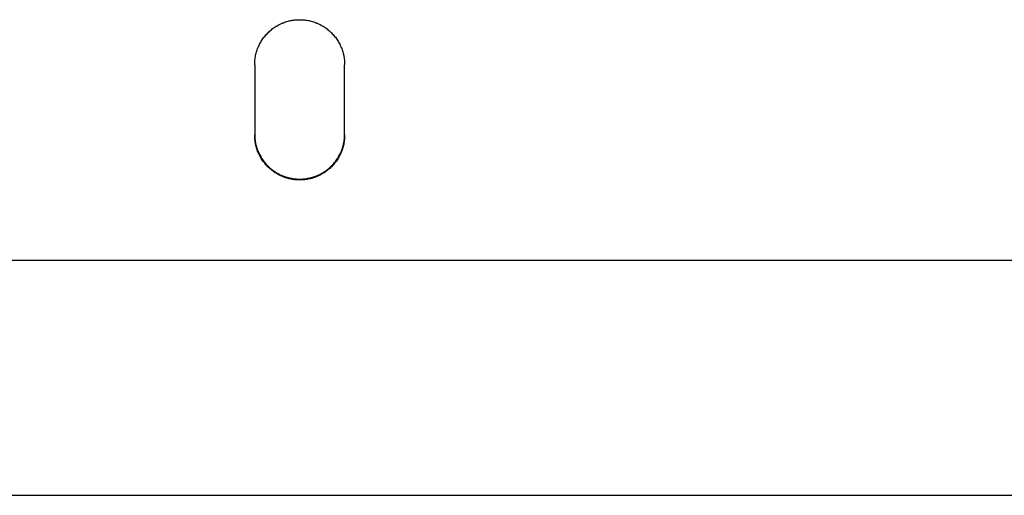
# Model space of a CAD drawing. Header units: inches. Extents: x 24 to 1128, y -58 to 748.
# Tile 97 of 256: x 197.22 to 203.38, y 303.54 to 306.51. Entities that reach past the tile are written whole.
import ezdxf

# ---------------------------------------------------------------- set-up
doc = ezdxf.new("R2010")
doc.units = ezdxf.units.IN
doc.header["$LTSCALE"] = 32
doc.header["$MEASUREMENT"] = 0
doc.layers.add('Visible (ANSI)', color=7, linetype='Continuous', lineweight=30)

msp = doc.modelspace()

# ---------------------------------------------------------------- linework, layer by layer
at = {"layer": 'Visible (ANSI)'}
for p, q in [((198.69342, 306.2287), (198.69342, 305.7901)), ((199.25592, 305.7901), (199.25592, 306.2287)), ((190.97467, 305.00722), (206.97467, 305.00722)), ((188.34967, 303.53536), (209.09967, 303.53536)), ((188.34967, 303.53536), (209.09967, 303.53536))]:
    msp.add_line(p, q, dxfattribs=at)
for points, knots in [([(198.69342, 306.2287), (198.69342, 306.23362), (198.69355, 306.23854), (198.69381, 306.24345), (198.69406, 306.24837), (198.69445, 306.25328), (198.69496, 306.25817), (198.69548, 306.26307), (198.69612, 306.26795), (198.69688, 306.27281), (198.69765, 306.27767), (198.69855, 306.28251), (198.69957, 306.28732), (198.70059, 306.29214), (198.70173, 306.29692), (198.703, 306.30168), (198.70427, 306.30643), (198.70567, 306.31115), (198.70719, 306.31583), (198.7087, 306.32051), (198.71034, 306.32515), (198.7121, 306.32975), (198.71289, 306.33181), (198.7137, 306.33386), (198.71454, 306.3359), (198.71557, 306.33841), (198.71664, 306.34091), (198.71774, 306.34339), (198.71974, 306.34789), (198.72185, 306.35233), (198.72408, 306.35671), (198.72631, 306.3611), (198.72865, 306.36543), (198.7311, 306.36969), (198.73356, 306.37395), (198.73612, 306.37815), (198.7388, 306.38227), (198.74147, 306.3864), (198.74425, 306.39046), (198.74714, 306.39444), (198.75002, 306.39842), (198.75301, 306.40233), (198.7561, 306.40615), (198.75919, 306.40998), (198.76237, 306.41372), (198.76566, 306.41738), (198.76894, 306.42103), (198.77232, 306.4246), (198.7758, 306.42809), (198.77596, 306.42825), (198.77612, 306.42841), (198.77628, 306.42857), (198.77961, 306.43189), (198.783, 306.43511), (198.78648, 306.43825), (198.79013, 306.44155), (198.79386, 306.44474), (198.79768, 306.44784), (198.80149, 306.45094), (198.80539, 306.45393), (198.80936, 306.45683), (198.81333, 306.45972), (198.81737, 306.46251), (198.82149, 306.46519), (198.82561, 306.46787), (198.82979, 306.47044), (198.83405, 306.4729), (198.83829, 306.47536), (198.84261, 306.47771), (198.84699, 306.47995), (198.85136, 306.48218), (198.85579, 306.4843), (198.86028, 306.4863), (198.86294, 306.48749), (198.86562, 306.48864), (198.86832, 306.48974), (198.87017, 306.4905), (198.87202, 306.49124), (198.87388, 306.49195), (198.87847, 306.49372), (198.8831, 306.49536), (198.88776, 306.49688), (198.89243, 306.4984), (198.89714, 306.4998), (198.90188, 306.50107), (198.90662, 306.50235), (198.91139, 306.5035), (198.9162, 306.50452), (198.921, 306.50554), (198.92582, 306.50644), (198.93067, 306.50721), (198.93552, 306.50798), (198.94039, 306.50862), (198.94527, 306.50914), (198.95015, 306.50965), (198.95505, 306.51004), (198.95995, 306.51029), (198.96485, 306.51055), (198.96976, 306.51068), (198.97467, 306.51068), (198.97534, 306.51068), (198.97601, 306.51068), (198.97668, 306.51067), (198.98092, 306.51064), (198.98516, 306.51052), (198.98939, 306.51029), (198.9943, 306.51004), (198.99919, 306.50965), (199.00407, 306.50914), (199.00896, 306.50862), (199.01382, 306.50798), (199.01867, 306.50721), (199.02352, 306.50644), (199.02835, 306.50554), (199.03315, 306.50452), (199.03795, 306.5035), (199.04272, 306.50235), (199.04746, 306.50107), (199.0522, 306.4998), (199.05691, 306.4984), (199.06158, 306.49688), (199.06625, 306.49536), (199.07087, 306.49372), (199.07546, 306.49195), (199.07738, 306.49121), (199.07929, 306.49046), (199.08119, 306.48968), (199.08383, 306.48859), (199.08646, 306.48747), (199.08907, 306.4863), (199.09355, 306.4843), (199.09799, 306.48218), (199.10236, 306.47995), (199.10673, 306.47771), (199.11105, 306.47536), (199.1153, 306.4729), (199.11955, 306.47044), (199.12374, 306.46787), (199.12785, 306.46519), (199.13197, 306.46251), (199.13601, 306.45972), (199.13999, 306.45683), (199.14396, 306.45393), (199.14785, 306.45094), (199.15167, 306.44784), (199.15548, 306.44474), (199.15921, 306.44155), (199.16286, 306.43825), (199.16486, 306.43645), (199.16683, 306.43462), (199.16878, 306.43275), (199.17039, 306.43122), (199.17198, 306.42966), (199.17355, 306.42809), (199.17702, 306.4246), (199.1804, 306.42103), (199.18368, 306.41738), (199.18697, 306.41372), (199.19016, 306.40998), (199.19324, 306.40615), (199.19633, 306.40233), (199.19932, 306.39842), (199.20221, 306.39444), (199.20509, 306.39046), (199.20787, 306.3864), (199.21055, 306.38227), (199.21322, 306.37815), (199.21579, 306.37395), (199.21824, 306.36969), (199.22069, 306.36543), (199.22304, 306.3611), (199.22527, 306.35671), (199.22701, 306.35329), (199.22868, 306.34982), (199.23028, 306.34632), (199.23073, 306.34535), (199.23117, 306.34437), (199.23161, 306.34339), (199.2336, 306.33889), (199.23548, 306.33434), (199.23724, 306.32975), (199.239, 306.32515), (199.24064, 306.32051), (199.24216, 306.31583), (199.24367, 306.31115), (199.24507, 306.30643), (199.24634, 306.30168), (199.24749, 306.29739), (199.24853, 306.29307), (199.24948, 306.28872), (199.24958, 306.28825), (199.24968, 306.28779), (199.24978, 306.28732), (199.2508, 306.28251), (199.25169, 306.27766), (199.25246, 306.27281), (199.25323, 306.26794), (199.25387, 306.26306), (199.25438, 306.25817), (199.25489, 306.25328), (199.25528, 306.24837), (199.25554, 306.24345), (199.25579, 306.23854), (199.25592, 306.23362), (199.25592, 306.2287)], [0, 0, 0, 0, 0.0375338, 0.0375338, 0.0375338, 0.0751179, 0.0751179, 0.0751179, 0.1127326, 0.1127326, 0.1127326, 0.1503562, 0.1503562, 0.1503562, 0.1879645, 0.1879645, 0.1879645, 0.2255309, 0.2255309, 0.2255309, 0.2630259, 0.2630259, 0.2630259, 0.2798106, 0.2798106, 0.2798106, 0.3004493, 0.3004493, 0.3004493, 0.3379287, 0.3379287, 0.3379287, 0.3754615, 0.3754615, 0.3754615, 0.4130229, 0.4130229, 0.4130229, 0.450587, 0.450587, 0.450587, 0.4881274, 0.4881274, 0.4881274, 0.5256175, 0.5256175, 0.5256175, 0.5630318, 0.5630318, 0.5630318, 0.564774, 0.564774, 0.564774, 0.6004411, 0.6004411, 0.6004411, 0.6379268, 0.6379268, 0.6379268, 0.6754533, 0.6754533, 0.6754533, 0.7129876, 0.7129876, 0.7129876, 0.7505009, 0.7505009, 0.7505009, 0.7879694, 0.7879694, 0.7879694, 0.8253763, 0.8253763, 0.8253763, 0.8475498, 0.8475498, 0.8475498, 0.8627288, 0.8627288, 0.8627288, 0.9001555, 0.9001555, 0.9001555, 0.9376465, 0.9376465, 0.9376465, 0.975161, 0.975161, 0.975161, 1.0126663, 1.0126663, 1.0126663, 1.0501387, 1.0501387, 1.0501387, 1.0875623, 1.0875623, 1.0875623, 1.1249275, 1.1249275, 1.1249275, 1.1300195, 1.1300195, 1.1300195, 1.1622761, 1.1622761, 1.1622761, 1.1996813, 1.1996813, 1.1996813, 1.2371359, 1.2371359, 1.2371359, 1.274625, 1.274625, 1.274625, 1.3121256, 1.3121256, 1.3121256, 1.349606, 1.349606, 1.349606, 1.3870263, 1.3870263, 1.3870263, 1.4026421, 1.4026421, 1.4026421, 1.4243744, 1.4243744, 1.4243744, 1.4617728, 1.4617728, 1.4617728, 1.4992285, 1.4992285, 1.4992285, 1.5367238, 1.5367238, 1.5367238, 1.5742344, 1.5742344, 1.5742344, 1.6117307, 1.6117307, 1.6117307, 1.6491793, 1.6491793, 1.6491793, 1.6696603, 1.6696603, 1.6696603, 1.6865644, 1.6865644, 1.6865644, 1.7240046, 1.7240046, 1.7240046, 1.7615052, 1.7615052, 1.7615052, 1.7990407, 1.7990407, 1.7990407, 1.8365849, 1.8365849, 1.8365849, 1.8741116, 1.8741116, 1.8741116, 1.9115949, 1.9115949, 1.9115949, 1.9408536, 1.9408536, 1.9408536, 1.9490138, 1.9490138, 1.9490138, 1.9864405, 1.9864405, 1.9864405, 2.023891, 2.023891, 2.023891, 2.0613394, 2.0613394, 2.0613394, 2.0951394, 2.0951394, 2.0951394, 2.0987624, 2.0987624, 2.0987624, 2.1362026, 2.1362026, 2.1362026, 2.1736806, 2.1736806, 2.1736806, 2.211174, 2.211174, 2.211174, 2.2486619, 2.2486619, 2.2486619, 2.2486619]), ([(198.69342, 305.79411), (198.69342, 305.78921), (198.69355, 305.78431), (198.69381, 305.77942), (198.69406, 305.77453), (198.69445, 305.76965), (198.69496, 305.76478), (198.69548, 305.75991), (198.69612, 305.75505), (198.69688, 305.75022), (198.69765, 305.74538), (198.69855, 305.74056), (198.69957, 305.73577), (198.70059, 305.73098), (198.70173, 305.72622), (198.703, 305.72149), (198.70427, 305.71676), (198.70567, 305.71206), (198.70719, 305.7074), (198.7087, 305.70275), (198.71034, 305.69813), (198.7121, 305.69356), (198.71283, 305.69167), (198.71357, 305.68979), (198.71434, 305.68792), (198.71543, 305.68525), (198.71657, 305.68261), (198.71774, 305.67999), (198.71974, 305.67551), (198.72185, 305.67109), (198.72408, 305.66673), (198.72631, 305.66236), (198.72865, 305.65806), (198.7311, 305.65382), (198.73356, 305.64958), (198.73612, 305.6454), (198.7388, 305.64129), (198.74147, 305.63719), (198.74425, 305.63315), (198.74714, 305.62919), (198.75002, 305.62523), (198.75301, 305.62134), (198.7561, 305.61753), (198.75919, 305.61373), (198.76237, 305.61001), (198.76566, 305.60637), (198.76889, 305.60279), (198.77221, 305.59929), (198.77563, 305.59588), (198.77916, 305.59235), (198.78278, 305.58893), (198.78648, 305.5856), (198.79013, 305.58232), (198.79386, 305.57914), (198.79768, 305.57606), (198.80149, 305.57298), (198.80539, 305.57), (198.80936, 305.56712), (198.81333, 305.56424), (198.81737, 305.56147), (198.82149, 305.5588), (198.82561, 305.55613), (198.82979, 305.55358), (198.83405, 305.55113), (198.8383, 305.54868), (198.84261, 305.54634), (198.84699, 305.54412), (198.85136, 305.5419), (198.85579, 305.53979), (198.86028, 305.53779), (198.86272, 305.53671), (198.86518, 305.53566), (198.86766, 305.53464), (198.86973, 305.53379), (198.8718, 305.53297), (198.87388, 305.53217), (198.87847, 305.53042), (198.8831, 305.52878), (198.88776, 305.52727), (198.89243, 305.52576), (198.89714, 305.52437), (198.90188, 305.5231), (198.90662, 305.52183), (198.9114, 305.52069), (198.9162, 305.51967), (198.921, 305.51865), (198.92582, 305.51776), (198.93067, 305.51699), (198.93552, 305.51623), (198.94039, 305.51559), (198.94527, 305.51508), (198.95015, 305.51457), (198.95505, 305.51418), (198.95995, 305.51392), (198.96485, 305.51367), (198.96976, 305.51354), (198.97467, 305.51354), (198.97526, 305.51354), (198.97585, 305.51354), (198.97645, 305.51355), (198.98077, 305.51357), (198.98508, 305.5137), (198.98939, 305.51392), (198.9943, 305.51418), (198.99919, 305.51457), (199.00407, 305.51508), (199.00895, 305.51559), (199.01382, 305.51623), (199.01867, 305.51699), (199.02352, 305.51776), (199.02835, 305.51865), (199.03315, 305.51967), (199.03795, 305.52069), (199.04272, 305.52183), (199.04746, 305.5231), (199.0522, 305.52437), (199.05691, 305.52576), (199.06158, 305.52727), (199.06625, 305.52878), (199.07087, 305.53042), (199.07546, 305.53217), (199.07746, 305.53294), (199.07945, 305.53373), (199.08143, 305.53454), (199.08399, 305.53558), (199.08654, 305.53667), (199.08907, 305.53779), (199.09355, 305.53979), (199.09799, 305.5419), (199.10236, 305.54412), (199.10673, 305.54634), (199.11105, 305.54868), (199.1153, 305.55113), (199.11955, 305.55357), (199.12374, 305.55613), (199.12785, 305.5588), (199.13197, 305.56147), (199.13601, 305.56424), (199.13999, 305.56712), (199.14396, 305.57), (199.14785, 305.57298), (199.15167, 305.57606), (199.15548, 305.57914), (199.15921, 305.58232), (199.16286, 305.5856), (199.16501, 305.58753), (199.16713, 305.58949), (199.16922, 305.59148), (199.17068, 305.59288), (199.17212, 305.59429), (199.17355, 305.59571), (199.17702, 305.59918), (199.1804, 305.60273), (199.18368, 305.60637), (199.18697, 305.61001), (199.19016, 305.61373), (199.19324, 305.61753), (199.19633, 305.62134), (199.19932, 305.62523), (199.20221, 305.62919), (199.20509, 305.63315), (199.20787, 305.63719), (199.21055, 305.64129), (199.21322, 305.6454), (199.21579, 305.64957), (199.21824, 305.65382), (199.22069, 305.65806), (199.22304, 305.66236), (199.22527, 305.66673), (199.2271, 305.67032), (199.22886, 305.67396), (199.23055, 305.67764), (199.2309, 305.67842), (199.23126, 305.6792), (199.23161, 305.67999), (199.2336, 305.68446), (199.23548, 305.68899), (199.23724, 305.69356), (199.239, 305.69813), (199.24064, 305.70275), (199.24216, 305.7074), (199.24367, 305.71206), (199.24507, 305.71676), (199.24634, 305.72149), (199.24751, 305.72586), (199.24858, 305.73026), (199.24954, 305.73469), (199.24962, 305.73505), (199.2497, 305.73541), (199.24978, 305.73577), (199.2508, 305.74057), (199.25169, 305.74538), (199.25246, 305.75022), (199.25323, 305.75505), (199.25387, 305.75991), (199.25438, 305.76478), (199.25489, 305.76965), (199.25528, 305.77453), (199.25554, 305.77942), (199.25579, 305.78431), (199.25592, 305.78921), (199.25592, 305.79411)], [0, 0, 0, 0, 0.0373586, 0.0373586, 0.0373586, 0.0747701, 0.0747701, 0.0747701, 0.1122148, 0.1122148, 0.1122148, 0.1496709, 0.1496709, 0.1496709, 0.1871144, 0.1871144, 0.1871144, 0.2245187, 0.2245187, 0.2245187, 0.2618544, 0.2618544, 0.2618544, 0.2772413, 0.2772413, 0.2772413, 0.2991263, 0.2991263, 0.2991263, 0.3364637, 0.3364637, 0.3364637, 0.3738614, 0.3738614, 0.3738614, 0.4112945, 0.4112945, 0.4112945, 0.448737, 0.448737, 0.448737, 0.4861623, 0.4861623, 0.4861623, 0.5235439, 0.5235439, 0.5235439, 0.5602595, 0.5602595, 0.5602595, 0.5981821, 0.5981821, 0.5981821, 0.6355906, 0.6355906, 0.6355906, 0.6730459, 0.6730459, 0.6730459, 0.7105155, 0.7105155, 0.7105155, 0.7479705, 0.7479705, 0.7479705, 0.7853877, 0.7853877, 0.7853877, 0.8227503, 0.8227503, 0.8227503, 0.8431011, 0.8431011, 0.8431011, 0.8600691, 0.8600691, 0.8600691, 0.8974681, 0.8974681, 0.8974681, 0.9349314, 0.9349314, 0.9349314, 0.9724193, 0.9724193, 0.9724193, 1.0099003, 1.0099003, 1.0099003, 1.0473516, 1.0473516, 1.0473516, 1.0847584, 1.0847584, 1.0847584, 1.1221121, 1.1221121, 1.1221121, 1.1266091, 1.1266091, 1.1266091, 1.1594519, 1.1594519, 1.1594519, 1.1968422, 1.1968422, 1.1968422, 1.2342763, 1.2342763, 1.2342763, 1.2717406, 1.2717406, 1.2717406, 1.3092132, 1.3092132, 1.3092132, 1.3466636, 1.3466636, 1.3466636, 1.3840531, 1.3840531, 1.3840531, 1.4003166, 1.4003166, 1.4003166, 1.4213674, 1.4213674, 1.4213674, 1.4587246, 1.4587246, 1.4587246, 1.4961321, 1.4961321, 1.4961321, 1.5335722, 1.5335722, 1.5335722, 1.5710203, 1.5710203, 1.5710203, 1.6084468, 1.6084468, 1.6084468, 1.6458183, 1.6458183, 1.6458183, 1.667778, 1.667778, 1.667778, 1.6831155, 1.6831155, 1.6831155, 1.7204555, 1.7204555, 1.7204555, 1.7578485, 1.7578485, 1.7578485, 1.795269, 1.795269, 1.795269, 1.8326911, 1.8326911, 1.8326911, 1.8700886, 1.8700886, 1.8700886, 1.9074359, 1.9074359, 1.9074359, 1.9381946, 1.9381946, 1.9381946, 1.944711, 1.944711, 1.944711, 1.981984, 1.981984, 1.981984, 2.0192766, 2.0192766, 2.0192766, 2.0565625, 2.0565625, 2.0565625, 2.0910087, 2.0910087, 2.0910087, 2.093818, 2.093818, 2.093818, 2.131085, 2.131085, 2.131085, 2.1683881, 2.1683881, 2.1683881, 2.205705, 2.205705, 2.205705, 2.243015, 2.243015, 2.243015, 2.243015]), ([(199.25592, 305.7901), (199.25592, 305.78518), (199.25579, 305.78026), (199.25554, 305.77535), (199.25528, 305.77043), (199.25489, 305.76552), (199.25438, 305.76063), (199.25387, 305.75574), (199.25323, 305.75086), (199.25246, 305.746), (199.25169, 305.74114), (199.2508, 305.7363), (199.24978, 305.73149), (199.24876, 305.72668), (199.24761, 305.72189), (199.24634, 305.71714), (199.24507, 305.71239), (199.24367, 305.70767), (199.24216, 305.70299), (199.24064, 305.69831), (199.239, 305.69367), (199.23724, 305.68907), (199.23645, 305.68701), (199.23564, 305.68496), (199.2348, 305.68292), (199.23377, 305.68041), (199.23271, 305.67792), (199.23161, 305.67544), (199.22961, 305.67094), (199.22749, 305.6665), (199.22527, 305.66212), (199.22304, 305.65773), (199.22069, 305.65341), (199.21824, 305.64915), (199.21579, 305.64489), (199.21322, 305.64069), (199.21055, 305.63656), (199.20787, 305.63244), (199.20509, 305.62838), (199.20221, 305.6244), (199.19932, 305.62042), (199.19633, 305.61652), (199.19324, 305.61269), (199.19016, 305.60887), (199.18697, 305.60513), (199.18368, 305.60147), (199.1804, 305.59782), (199.17702, 305.59425), (199.17355, 305.59077), (199.17338, 305.5906), (199.17322, 305.59044), (199.17306, 305.59028), (199.16974, 305.58697), (199.16634, 305.58374), (199.16286, 305.58061), (199.15921, 305.57731), (199.15548, 305.57412), (199.15167, 305.57102), (199.14785, 305.56793), (199.14396, 305.56493), (199.13999, 305.56204), (199.13602, 305.55915), (199.13197, 305.55636), (199.12785, 305.55368), (199.12374, 305.551), (199.11955, 305.54843), (199.1153, 305.54597), (199.11105, 305.54351), (199.10673, 305.54116), (199.10236, 305.53893), (199.09799, 305.5367), (199.09355, 305.53458), (199.08907, 305.53257), (199.08641, 305.53139), (199.08373, 305.53024), (199.08103, 305.52914), (199.07918, 305.52838), (199.07732, 305.52764), (199.07546, 305.52693), (199.07087, 305.52516), (199.06625, 305.52352), (199.06158, 305.522), (199.05691, 305.52048), (199.0522, 305.51908), (199.04746, 305.51781), (199.04272, 305.51654), (199.03795, 305.51539), (199.03315, 305.51437), (199.02835, 305.51334), (199.02352, 305.51245), (199.01867, 305.51168), (199.01382, 305.51091), (199.00896, 305.51026), (199.00407, 305.50975), (198.99919, 305.50924), (198.9943, 305.50885), (198.98939, 305.50859), (198.98449, 305.50833), (198.97958, 305.50821), (198.97467, 305.50821), (198.974, 305.50821), (198.97333, 305.50821), (198.97266, 305.50821), (198.96842, 305.50824), (198.96418, 305.50837), (198.95995, 305.50859), (198.95505, 305.50885), (198.95015, 305.50924), (198.94527, 305.50975), (198.94039, 305.51026), (198.93552, 305.51091), (198.93067, 305.51168), (198.92582, 305.51245), (198.921, 305.51334), (198.9162, 305.51437), (198.91139, 305.51539), (198.90662, 305.51654), (198.90188, 305.51781), (198.89714, 305.51908), (198.89243, 305.52048), (198.88776, 305.522), (198.8831, 305.52352), (198.87847, 305.52516), (198.87388, 305.52693), (198.87197, 305.52766), (198.87006, 305.52842), (198.86816, 305.5292), (198.86551, 305.53029), (198.86289, 305.53141), (198.86028, 305.53257), (198.85579, 305.53458), (198.85136, 305.5367), (198.84699, 305.53893), (198.84261, 305.54116), (198.8383, 305.54351), (198.83405, 305.54597), (198.82979, 305.54843), (198.82561, 305.551), (198.82149, 305.55368), (198.81737, 305.55636), (198.81333, 305.55915), (198.80936, 305.56204), (198.80539, 305.56493), (198.80149, 305.56793), (198.79768, 305.57102), (198.79386, 305.57412), (198.79013, 305.57731), (198.78648, 305.58061), (198.78448, 305.58241), (198.78251, 305.58424), (198.78056, 305.5861), (198.77895, 305.58764), (198.77737, 305.58919), (198.7758, 305.59077), (198.77232, 305.59425), (198.76894, 305.59782), (198.76566, 305.60147), (198.76238, 305.60513), (198.75919, 305.60887), (198.7561, 305.61269), (198.75301, 305.61652), (198.75002, 305.62042), (198.74714, 305.6244), (198.74425, 305.62838), (198.74147, 305.63244), (198.7388, 305.63656), (198.73612, 305.64069), (198.73356, 305.64488), (198.7311, 305.64915), (198.72865, 305.65341), (198.72631, 305.65773), (198.72408, 305.66212), (198.72234, 305.66554), (198.72066, 305.669), (198.71906, 305.6725), (198.71861, 305.67348), (198.71817, 305.67446), (198.71774, 305.67544), (198.71574, 305.67994), (198.71386, 305.68448), (198.7121, 305.68907), (198.71034, 305.69367), (198.7087, 305.69831), (198.70719, 305.70299), (198.70567, 305.70766), (198.70428, 305.71238), (198.703, 305.71714), (198.70186, 305.72143), (198.70081, 305.72575), (198.69987, 305.73009), (198.69977, 305.73056), (198.69967, 305.73102), (198.69957, 305.73149), (198.69855, 305.7363), (198.69765, 305.74114), (198.69688, 305.746), (198.69612, 305.75086), (198.69548, 305.75574), (198.69496, 305.76063), (198.69445, 305.76553), (198.69406, 305.77043), (198.69381, 305.77535), (198.69355, 305.78026), (198.69342, 305.78518), (198.69342, 305.7901)], [0, 0, 0, 0, 0.0375338, 0.0375338, 0.0375338, 0.0751179, 0.0751179, 0.0751179, 0.1127326, 0.1127326, 0.1127326, 0.1503562, 0.1503562, 0.1503562, 0.1879645, 0.1879645, 0.1879645, 0.2255309, 0.2255309, 0.2255309, 0.2630259, 0.2630259, 0.2630259, 0.2798106, 0.2798106, 0.2798106, 0.3004493, 0.3004493, 0.3004493, 0.3379287, 0.3379287, 0.3379287, 0.3754615, 0.3754615, 0.3754615, 0.4130229, 0.4130229, 0.4130229, 0.450587, 0.450587, 0.450587, 0.4881274, 0.4881274, 0.4881274, 0.5256175, 0.5256175, 0.5256175, 0.5630318, 0.5630318, 0.5630318, 0.564774, 0.564774, 0.564774, 0.6004411, 0.6004411, 0.6004411, 0.6379268, 0.6379268, 0.6379268, 0.6754533, 0.6754533, 0.6754533, 0.7129876, 0.7129876, 0.7129876, 0.7505009, 0.7505009, 0.7505009, 0.7879694, 0.7879694, 0.7879694, 0.8253763, 0.8253763, 0.8253763, 0.8475498, 0.8475498, 0.8475498, 0.8627288, 0.8627288, 0.8627288, 0.9001555, 0.9001555, 0.9001555, 0.9376465, 0.9376465, 0.9376465, 0.975161, 0.975161, 0.975161, 1.0126663, 1.0126663, 1.0126663, 1.0501387, 1.0501387, 1.0501387, 1.0875623, 1.0875623, 1.0875623, 1.1249275, 1.1249275, 1.1249275, 1.1300195, 1.1300195, 1.1300195, 1.1622761, 1.1622761, 1.1622761, 1.1996813, 1.1996813, 1.1996813, 1.2371359, 1.2371359, 1.2371359, 1.274625, 1.274625, 1.274625, 1.3121256, 1.3121256, 1.3121256, 1.349606, 1.349606, 1.349606, 1.3870263, 1.3870263, 1.3870263, 1.4026421, 1.4026421, 1.4026421, 1.4243744, 1.4243744, 1.4243744, 1.4617728, 1.4617728, 1.4617728, 1.4992285, 1.4992285, 1.4992285, 1.5367238, 1.5367238, 1.5367238, 1.5742344, 1.5742344, 1.5742344, 1.6117307, 1.6117307, 1.6117307, 1.6491793, 1.6491793, 1.6491793, 1.6696603, 1.6696603, 1.6696603, 1.6865644, 1.6865644, 1.6865644, 1.7240046, 1.7240046, 1.7240046, 1.7615052, 1.7615052, 1.7615052, 1.7990407, 1.7990407, 1.7990407, 1.8365849, 1.8365849, 1.8365849, 1.8741116, 1.8741116, 1.8741116, 1.9115949, 1.9115949, 1.9115949, 1.9408536, 1.9408536, 1.9408536, 1.9490138, 1.9490138, 1.9490138, 1.9864405, 1.9864405, 1.9864405, 2.023891, 2.023891, 2.023891, 2.0613394, 2.0613394, 2.0613394, 2.0951394, 2.0951394, 2.0951394, 2.0987624, 2.0987624, 2.0987624, 2.1362026, 2.1362026, 2.1362026, 2.1736806, 2.1736806, 2.1736806, 2.211174, 2.211174, 2.211174, 2.2486619, 2.2486619, 2.2486619, 2.2486619])]:
    msp.add_open_spline(points, degree=3, knots=knots, dxfattribs=at)

doc.saveas('drawing.dxf')
